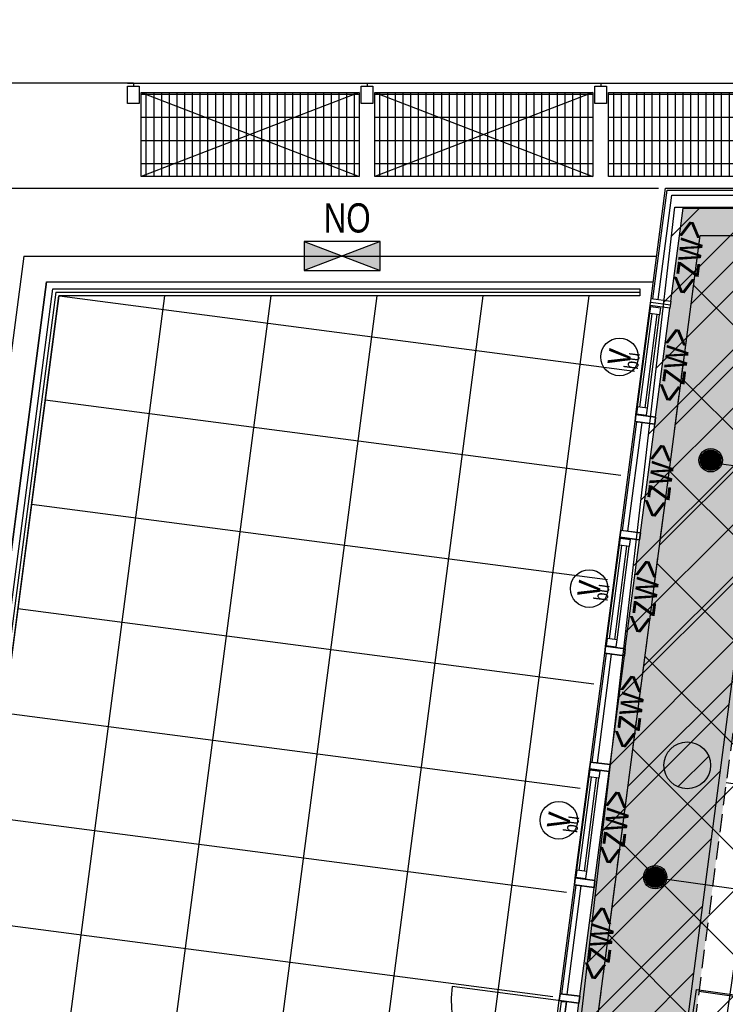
# Model space of a CAD drawing. Header units: millimetres. Extents: x -4107 to 114693, y -37499 to 54671.
# Tile 19 of 156: x 24248 to 30287, y 30285 to 38713. Entities that reach past the tile are written whole.
import ezdxf
from ezdxf.enums import TextEntityAlignment as Align

# ---------------------------------------------------------------- set-up
doc = ezdxf.new("R2010")
doc.units = ezdxf.units.MM
doc.header["$LTSCALE"] = 50
doc.linetypes.add('B0702', pattern=[4.6875, 3.125, -1.5625])
doc.linetypes.add('XREF_06_werkset$0$B0702', pattern=[4.6875, 3.125, -1.5625])
for name, color, linetype in [('FOK_ BRANDSLANGHASPELS', 2, 'Continuous'), ('FOK_08---_MAATVOERING', 2, 'Continuous'), ('FOK_82_LOS MEUBILAIR', 1, 'Continuous'), ('XREF_06_PLAFOND$0$AA00VV4-_SOLID252', 254, 'Continuous'), ('XREF_06_PLAFOND$0$AI45----_PLAFONDAFW', 2, 'Continuous'), ('XREF_06_Sprinkler installatie$0$WL$1----', 3, 'Continuous'), ('XREF_06_Sprinkler installatie$0$WL524---', 4, 'Continuous'), ('XREF_06_Sprinkler installatie$0$WL6516--', 4, 'Continuous'), ('XREF_06_werkset$0$AA23NH2-_STAAL', 242, 'Continuous'), ('XREF_06_werkset$0$AA28G---_PREFABBETON', 242, 'Continuous'), ('XREF_06_werkset$0$AA522H--_FEC_STAAL', 242, 'Continuous'), ('XREF_06_werkset$0$AI28XH2-_STAAL', 1, 'Continuous'), ('XREF_06_werkset$0$AI31----_BUITENKOZ', 242, 'Continuous'), ('XREF_06_werkset$0$AI31XH4-_ALUMINIUM', 242, 'Continuous'), ('XREF_06_werkset$0$AI32XI--_HOUT', 242, 'Continuous'), ('XREF_06_werkset$0$AI34MH--_METAAL', 242, 'Continuous'), ('XREF_06_werkset$0$AI34XH2-_STAAL', 242, 'Continuous'), ('XREF_06_werkset$0$AI35----_PLAFONDS', 242, 'Continuous'), ('XREF_06_werkset$0$AI43S---_TEGELS', 1, 'Continuous'), ('XREF_06_werkset$0$AI47----_DAKAFW', 1, 'Continuous'), ('XREF_06_werkset$0$AL$1A---_ALGEMEEN', 7, 'Continuous'), ('XREF_06_werkset$0$AL$8A---_ABT-HULP', 241, 'Continuous'), ('XREF_06_werkset$0$AL21RO0-_GLASPLAAT', 2, 'Continuous'), ('XREF_06_werkset$0$AL23NH2-_STAAL', 1, 'Continuous'), ('XREF_06_werkset$0$AL28G---_PREFABBETON', 4, 'Continuous'), ('XREF_06_werkset$0$AL28XH2-_STAAL', 4, 'Continuous'), ('XREF_06_werkset$0$AL31----_BUITENKOZ', 2, 'Continuous'), ('XREF_06_werkset$0$AL31XH4-_ALUMINIUM', 2, 'Continuous'), ('XREF_06_werkset$0$AL522H--_FEC_STAAL', 1, 'Continuous'), ('XREF_06_werkset$0$AT$1A---_ALGEMEEN', 7, 'Continuous'), ('XREF_06_werkset$0$AT$8A---_HULPLIJNEN', 241, 'Continuous'), ('XREF_06_werkset$0$AZ34MH--_METAAL', 2, 'Continuous')]:
    doc.layers.add(name, color=color, linetype=linetype)
doc.styles.add('XREF_06_Sprinkler installatie$0$Standard', font='txt')
doc.styles.add('XREF_06_werkset$0$00_100', font='ABTPR.SHX', dxfattribs={"width": 0.8, "height": 120})
doc.styles.add('XREF_06_werkset$0$02_100', font='B-GBP.SHX', dxfattribs={"width": 0.8, "height": 250})

# ---------------------------------------------------------------- blocks, each defined once
blk = doc.blocks.new('XREF_06_Sprinkler installatie$0$SP-KOP02')
at = {"color": 0, "linetype": 'Continuous'}
for p, q in [((-0.875, -0.023), (0.023, 0.875)), ((-0.847, -0.219), (0.219, 0.847)), ((-0.843, 0.233), (-0.233, 0.843)), ((-0.786, -0.383), (0.383, 0.786)), ((-0.702, -0.523), (0.523, 0.702)), ((-0.595, -0.641), (0.641, 0.595)), ((-0.469, -0.739), (0.739, 0.469)), ((-0.32, -0.815), (0.815, 0.32)), ((-0.144, -0.863), (0.863, 0.144)), ((0.072, -0.872), (0.872, -0.072)), ((0.381, -0.788), (0.788, -0.381))]:
    blk.add_line(p, q, dxfattribs=at)
at = {"color": 0, "linetype": 'Continuous', "const_width": 0.875}
blk.add_lwpolyline([(-0.438, 0, 1), (0.438, 0, 1)], format="xyb", close=True, dxfattribs=at)
at = {"color": 0, "linetype": 'Continuous'}
for radius in [1, 0.875]:
    blk.add_circle((0, 0), radius, dxfattribs=at)
at = {"color": 0, "linetype": 'Continuous', "style": 'XREF_06_Sprinkler installatie$0$Standard', "flags": 1}
for tag, p in [('SP_MATCODE', (2, 2)), ('SP_TEMP', (2, -3)), ('SP_DOORL', (2, -5)), ('SP_KFACT', (2, -7)), ('SP_SPRHK', (2, -9)), ('SP_KLEP', (2, -11))]:
    blk.add_attdef(tag, p, '', height=1, dxfattribs=at)
blk = doc.blocks.new('XREF_06_Sprinkler installatie')
at = {"layer": 'XREF_06_Sprinkler installatie$0$WL$1----'}
h = blk.add_hatch(dxfattribs=at)
h.set_pattern_fill('JIS_WOOD', color=256, scale=500, style=0)
h.set_pattern_definition([(45, (0, -36464.7), (-250, 250), [])])
h.paths.add_polyline_path([(30743.8, 36094.7), (95370.7, 36094.7), (86389.5, -27327.7), (59723.1, -18673.6), (68740.5, 7763.6), (69241.7, 10785.2), (68849, 13405.9), (67638.6, 16023.5), (65645.6, 18159.9), (63178.4, 19545.4), (60388.2, 20131.5), (28895, 21976)], flags=16)
h.paths.add_polyline_path([(29853.9, 37108.7), (96538.4, 37108.7), (87224.3, -28664.7), (58653.6, -19392.5), (68002.1, 8015.3), (68349.5, 9912.5), (68461.1, 10706.3), (68321.4, 11469.3), (68229.8, 12765.7), (68109.2, 13218.5), (67906.9, 13527.4), (67399.1, 14920.6), (67172.5, 15065.3), (66709.9, 15980.2), (66021.2, 16693), (65104.6, 17592.2), (63974.8, 18325.8), (62832.6, 18841.7), (59822.5, 19383.9), (28023.7, 21252.6)])
for points in [[(29853.9, 37108.7), (96538.4, 37108.7), (87224.3, -28664.7), (58653.6, -19392.5), (68002.1, 8015.3), (68349.5, 9912.5), (68461.1, 10706.3), (68321.4, 11469.3), (68229.8, 12765.7), (68109.2, 13218.5), (67906.9, 13527.4), (67399.1, 14920.6), (67172.5, 15065.3), (66709.9, 15980.2), (66021.2, 16693), (65104.6, 17592.2), (63974.8, 18325.8), (62832.6, 18841.7), (59822.5, 19383.9), (28023.7, 21252.6)], [(30743.8, 36094.7), (95370.7, 36094.7), (86389.5, -27327.7), (59723.1, -18673.6), (68740.5, 7763.6), (69241.7, 10785.2), (68849, 13405.9), (67638.6, 16023.5), (65645.6, 18159.9), (63178.4, 19545.4), (60388.2, 20131.5), (28895, 21976)]]:
    blk.add_lwpolyline(points, close=True, dxfattribs=at)
at = {"layer": 'XREF_06_Sprinkler installatie$0$WL524---'}
for p, q in [((30152.1, 34925.5), (33062.1, 34513.4)), ((29687.4, 31370.6), (34337.1, 30712.2))]:
    blk.add_line(p, q, dxfattribs=at)
at = {"layer": 'XREF_06_Sprinkler installatie$0$WL6516--', "xscale": 99.9999999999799, "yscale": 100, "zscale": 100, "rotation": 7.589429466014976}
for p in [(30161.6, 34941.7), (29686.7, 31373)]:
    blk.add_blockref('XREF_06_Sprinkler installatie$0$SP-KOP02', p, dxfattribs=at)
blk = doc.blocks.new('XREF_06_PLAFOND')
at = {"layer": 'XREF_06_PLAFOND$0$AA00VV4-_SOLID252'}
h = blk.add_hatch(color=256, dxfattribs=at)
edge = h.paths.add_edge_path()
edge.add_line((87220.1, -28652.8), (96531.3, 37099.7))
edge.add_line((96531.3, 37099.7), (29925.1, 37099.7))
edge.add_line((29925.1, 37099.7), (27765.5, 20607.3))
edge.add_line((27765.5, 20607.3), (31097.5, 20428.6))
edge.add_line((31097.5, 20428.6), (31103.1, 20519.4))
edge.add_line((31103.1, 20519.4), (31163, 20516.2))
edge.add_line((31163, 20516.2), (31182.2, 20829.6))
edge.add_line((31182.2, 20829.6), (60332.4, 19103.1))
edge.add_arc((59884.7, 10785.2), 8330, -18.83392, 86.91943, ccw=False)
edge.add_line((67768.7, 8096), (58457.3, -19218.5))
edge.add_line((58457.3, -19218.5), (58452.6, -19217))
edge.add_line((58452.6, -19217), (58423.3, -19307.3))
edge.add_line((58423.3, -19307.3), (87220.1, -28652.8))
edge = h.paths.add_edge_path(flags=16)
edge.add_arc((59884.7, 10785.2), 9330, 341.17597, 446.61048)
edge.add_line((60436.4, 20098.9), (31243.3, 21827.8))
edge.add_line((31243.3, 21827.8), (28955.1, 21950.5))
edge.add_line((28955.1, 21950.5), (30807, 36094.7))
edge.add_line((30807, 36094.7), (95373.9, 36094.7))
edge.add_line((95373.9, 36094.7), (86392.8, -27327.7))
edge.add_line((86392.8, -27327.7), (59702.3, -18665.8))
edge.add_line((59702.3, -18665.8), (68715.7, 7774.7))
at = {"layer": 'XREF_06_PLAFOND$0$AI45----_PLAFONDAFW'}
h = blk.add_hatch(dxfattribs=at)
h.set_pattern_fill('_USER,_O', color=256, scale=1800, pattern_type=0)
h.set_pattern_definition([(351.94, (60508.5, -17546.5), (252.38, 1782.22), [])])
edge = h.paths.add_edge_path(flags=16)
edge.add_arc((41622.2, 26897.4), 5449.9, 0, 180)
edge.add_arc((41622.2, 26897.4), 5449.9, 180, 360)
h.paths.add_polyline_path([(49833.5, 30277.3), (51633.5, 30277.3), (51633.5, 27677.3), (49833.5, 27677.3)], flags=16)
edge = h.paths.add_edge_path(flags=16)
edge.add_arc((86127.3, 26613.5), 3800, 0, 180)
edge.add_arc((86127.3, 26613.5), 3800, 180, 360)
edge = h.paths.add_edge_path(flags=16)
edge.add_arc((74998.8, -10766.8), 5450, 0, 180)
edge.add_arc((74998.8, -10766.8), 5450, 180, 360)
edge = h.paths.add_edge_path()
edge.add_arc((59888.1, 10791.1), 9323.9, 341.24236, 446.62909)
edge.add_line((60436.4, 20098.9), (31243.3, 21827.8))
edge.add_line((31243.3, 21827.8), (28955.1, 21950.5))
edge.add_line((28955.1, 21950.5), (30807, 36094.7))
edge.add_line((30807, 36094.7), (95373.9, 36094.7))
edge.add_line((95373.9, 36094.7), (86392.8, -27327.7))
edge.add_line((86392.8, -27327.7), (59702.3, -18665.8))
edge.add_line((59702.3, -18665.8), (68716.8, 7792.9))
h = blk.add_hatch(dxfattribs=at)
h.set_pattern_fill('_USER,_O', color=256, scale=600, angle=90, pattern_type=0)
h.set_pattern_definition([(81.94, (95317.84, 35698.9), (-594.073, 84.126), [])])
edge = h.paths.add_edge_path(flags=16)
edge.add_arc((86127.3, 26613.5), 3800, 0, 360)
edge = h.paths.add_edge_path(flags=16)
edge.add_arc((74998.8, -10766.8), 5450, 0, 360)
edge = h.paths.add_edge_path(flags=16)
edge.add_arc((41622.2, 26897.4), 5449.9, 0, 360)
h.paths.add_polyline_path([(49933.5, 30177.3), (51533.5, 30177.3), (51533.5, 27777.3), (49933.5, 27777.3)], flags=16)
edge = h.paths.add_edge_path()
edge.add_arc((59888.1, 10791.1), 9323.9, 341.24236, 446.62909)
edge.add_line((60436.4, 20098.9), (31243.3, 21827.8))
edge.add_line((31243.3, 21827.8), (28955.1, 21950.5))
edge.add_line((28955.1, 21950.5), (30807, 36094.7))
edge.add_line((30807, 36094.7), (95373.9, 36094.7))
edge.add_line((95373.9, 36094.7), (86392.8, -27327.7))
edge.add_line((86392.8, -27327.7), (59702.3, -18665.8))
edge.add_line((59702.3, -18665.8), (68716.8, 7792.9))
blk = doc.blocks.new('XREF_06_werkset$0$V-H-28X00B_09145B1')
at = {"layer": 'XREF_06_werkset$0$AA28G---_PREFABBETON'}
blk.add_hatch(color=254, dxfattribs=at).paths.add_polyline_path([(30161.1, 32330.3, 0.57735), (29861.1, 32503.5, 0.57735), (29861.1, 32157.1, 0.57735)])
h = blk.add_hatch(dxfattribs=at)
h.set_pattern_fill('KALKZST', color=1, scale=880, style=0)
h.set_pattern_definition([(45, (57.55, -18.7), (-390.278, 390.278), [])])
h.paths.add_polyline_path([(30161.1, 32330.3, 0.57735), (29861.1, 32503.5, 0.57735), (29861.1, 32157.1, 0.57735)])
at = {"layer": 'XREF_06_werkset$0$AL28G---_PREFABBETON'}
blk.add_circle((29961.1, 32330.3), 200, dxfattribs=at)
blk = doc.blocks.new('XREF_06_werkset$0$V-H-522001_B09145W02')
at = {"layer": 'XREF_06_werkset$0$AA522H--_FEC_STAAL'}
for points in [[(325, 125), (0, 250), (0, 0)], [(325, 125), (650, 250), (650, 0)]]:
    blk.add_hatch(color=256, dxfattribs=at).paths.add_polyline_path(points)
at = {"layer": 'XREF_06_werkset$0$AL522H--_FEC_STAAL'}
for points in [[(650, 250), (0, 0)], [(0, 250), (650, 0)]]:
    blk.add_lwpolyline(points, dxfattribs=at)
blk.add_lwpolyline([(0, 0), (650, 0), (650, 250), (0, 250)], close=True, dxfattribs=at)
at = {"layer": 'XREF_06_werkset$0$AT$1A---_ALGEMEEN', "color": 7, "style": 'XREF_06_werkset$0$02_100', "width": 0.8}
blk.add_text('NO', height=250, rotation=360, dxfattribs=at).set_placement((166.3, 326.2))
blk = doc.blocks.new('*U990')
at = {"layer": 'XREF_06_werkset$0$AI34MH--_METAAL'}
blk.add_lwpolyline([(24530.6, 36409.7), (29555.4, 36409.7), (29555.4, 36349.7), (24583.2, 36349.7), (22656, 21631), (27608.6, 21366.3), (27605.4, 21306.3), (22588, 21574.6), (24530.6, 36409.7)], dxfattribs=at)
at = {"layer": 'XREF_06_werkset$0$AZ34MH--_METAAL'}
for points in [[(24556.9, 36379.7), (22622, 21602.8)], [(24556.9, 36379.7), (29555.4, 36379.7)]]:
    blk.add_lwpolyline(points, dxfattribs=at)
blk = doc.blocks.new('XREF_06_werkset$0$281KOF8D')
blk.add_lwpolyline([(-50, -75), (50, -75), (50, 75), (-50, 75)], close=True)
blk = doc.blocks.new('XREF_06_werkset$0$V-H-00-01ZX_09145B1')
at = {"layer": 'XREF_06_werkset$0$AA23NH2-_STAAL', "color": 13}
for p, q in [((67, 805.2), (1933, 805.2)), ((107.9, 820), (107.9, 100)), ((173.9, 820), (173.9, 100)), ((239.9, 820), (239.9, 100)), ((305.9, 820), (305.9, 100)), ((371.9, 820), (371.9, 100)), ((437.9, 820), (437.9, 100)), ((503.9, 820), (503.9, 100)), ((569.9, 820), (569.9, 100)), ((635.9, 820), (635.9, 100)), ((701.9, 820), (701.9, 100)), ((767.9, 820), (767.9, 100)), ((833.9, 820), (833.9, 100)), ((899.9, 820), (899.9, 100)), ((965.9, 820), (965.9, 100)), ((1031.9, 820), (1031.9, 100)), ((1097.9, 820), (1097.9, 100)), ((1163.9, 820), (1163.9, 100)), ((1229.9, 820), (1229.9, 100)), ((1295.9, 820), (1295.9, 100)), ((1361.9, 820), (1361.9, 100)), ((1427.9, 820), (1427.9, 100)), ((1493.9, 820), (1493.9, 100)), ((1559.9, 820), (1559.9, 100)), ((1625.9, 820), (1625.9, 100)), ((1691.9, 820), (1691.9, 100)), ((1757.9, 820), (1757.9, 100)), ((1823.9, 820), (1823.9, 100)), ((1889.9, 820), (1889.9, 100)), ((67, 607.2), (1933, 607.2)), ((67, 409.2), (1933, 409.2)), ((67, 211.2), (1933, 211.2))]:
    blk.add_line(p, q, dxfattribs=at)
at = {"layer": 'XREF_06_werkset$0$AI28XH2-_STAAL'}
for p, q in [((-50, 901), (50, 901)), ((1950, 901), (2050, 901))]:
    blk.add_line(p, q, dxfattribs=at)
at = {"layer": 'XREF_06_werkset$0$AL21RO0-_GLASPLAAT', "color": 3}
blk.add_lwpolyline([(0, 900), (2000, 900)], dxfattribs=at)
at = {"layer": 'XREF_06_werkset$0$AL23NH2-_STAAL'}
blk.add_lwpolyline([(1933, 100), (67, 100), (67, 820), (67, 820), (67, 820), (1933, 820), (1933, 100), (1933, 100)], close=True, dxfattribs=at)
at = {"layer": 'XREF_06_werkset$0$AL28XH2-_STAAL'}
for p, q in [((0, 901), (0, 875)), ((2000, 901), (2000, 875))]:
    blk.add_line(p, q, dxfattribs=at)
at = {"layer": 'XREF_06_werkset$0$AL28XH2-_STAAL', "xscale": -1}
for p in [(0, 800), (2000, 800)]:
    blk.add_blockref('XREF_06_werkset$0$281KOF8D', p, dxfattribs=at)
blk = doc.blocks.new('XREF_06_werkset$0$V-H-00-007S_B09145W02')
at = {"layer": 'XREF_06_werkset$0$AT$1A---_ALGEMEEN', "color": 7, "style": 'XREF_06_werkset$0$02_100', "width": 0.8}
blk.add_text('<zw>', height=250, dxfattribs=at).set_placement((0, -13.2), align=Align.CENTER)
blk = doc.blocks.new('XREF_06_werkset$0$V-K-39-003Y_B09145W02')
at = {"color": 0, "linetype": 'ByBlock'}
blk.add_lwpolyline([(-60, -9), (-60, 161), (0, 161), (0, -9)], close=True, dxfattribs=at)
blk = doc.blocks.new('XREF_06_werkset$0$V-K-39-003_B09145W02')
at = {"color": 0, "linetype": 'ByBlock'}
blk.add_lwpolyline([(60, -9), (60, 161), (0, 161), (0, -9)], close=True, dxfattribs=at)
blk = doc.blocks.new('XREF_06_werkset$0$V-H-31-013_09145B1')
at = {"layer": 'XREF_06_werkset$0$AI31----_BUITENKOZ'}
for p, q in [((60, 80.5), (1000, 80.5)), ((60, -89.5), (1000, -89.5))]:
    blk.add_line(p, q, dxfattribs=at)
blk.add_lwpolyline([(1000, 65.5), (1000, 1005.5, 0.41421), (60, 65.5)], format="xyb", dxfattribs=at)
at = {"layer": 'XREF_06_werkset$0$AL$1A---_ALGEMEEN'}
blk.add_circle((509.4, 475.4), 161, dxfattribs=at)
at = {"layer": 'XREF_06_werkset$0$AL31----_BUITENKOZ'}
blk.add_line((60, 15.5), (1000, 15.5), dxfattribs=at)
blk.add_lwpolyline([(64, 60.5), (996, 60.5), (998, 20.5), (62, 20.5)], close=True, dxfattribs=at)
for name, p in [('XREF_06_werkset$0$V-K-39-003_B09145W02', (0, -80.5)), ('XREF_06_werkset$0$V-K-39-003Y_B09145W02', (1060, -80.5))]:
    blk.add_blockref(name, p, dxfattribs=at)
at = {"layer": 'XREF_06_werkset$0$AT$1A---_ALGEMEEN', "color": 7, "style": 'XREF_06_werkset$0$02_100', "width": 0.8}
blk.add_text('A', height=250, dxfattribs=at).set_placement((509.4, 480.3), align=Align.MIDDLE_CENTER)
at = {"layer": 'XREF_06_werkset$0$AT$8A---_HULPLIJNEN', "color": 1, "style": 'XREF_06_werkset$0$00_100', "width": 0.8}
blk.add_text('bu', height=120, dxfattribs=at).set_placement((440.1, 113.8))
blk = doc.blocks.new('XREF_06_werkset$0$V-H-31-00K_B09145W02')
at = {"layer": 'XREF_06_werkset$0$AI31----_BUITENKOZ'}
for p, q in [((60, 80.5), (1000, 80.5)), ((60, -89.5), (1000, -89.5))]:
    blk.add_line(p, q, dxfattribs=at)
at = {"layer": 'XREF_06_werkset$0$AL31----_BUITENKOZ'}
for p, q in [((60, 65.5), (1000, 65.5)), ((60, 20.5), (1000, 20.5))]:
    blk.add_line(p, q, dxfattribs=at)
for name, p in [('XREF_06_werkset$0$V-K-39-003_B09145W02', (0, -80.5)), ('XREF_06_werkset$0$V-K-39-003Y_B09145W02', (1060, -80.5))]:
    blk.add_blockref(name, p, dxfattribs=at)
blk = doc.blocks.new('XREF_06_werkset$0$V-K-39-005Y_B09145W02')
at = {"color": 0}
blk.add_lwpolyline([(-67, 0), (-67, 85), (0, 85), (0, 0)], close=True, dxfattribs=at)
blk = doc.blocks.new('XREF_06_werkset$0$V-K-39-005_B09145W02')
at = {"color": 0}
blk.add_lwpolyline([(67, 0), (67, 85), (0, 85), (0, 0)], close=True, dxfattribs=at)
blk = doc.blocks.new('XREF_06_werkset$0$V-H-31-00J_B09145W02')
at = {"layer": 'XREF_06_werkset$0$AI31XH4-_ALUMINIUM'}
for p, q in [((60, 80.5), (1000, 80.5)), ((127, 75.5), (933, 75.5)), ((127, -9.5), (933, -9.5)), ((60, -89.5), (1000, -89.5))]:
    blk.add_line(p, q, dxfattribs=at)
at = {"layer": 'XREF_06_werkset$0$AL$1A---_ALGEMEEN'}
blk.add_circle((530, 284), 161, dxfattribs=at)
at = {"layer": 'XREF_06_werkset$0$AL31XH4-_ALUMINIUM'}
for p, q in [((127, 55.5), (933, 55.5)), ((127, 10.5), (933, 10.5))]:
    blk.add_line(p, q, dxfattribs=at)
for name, p in [('XREF_06_werkset$0$V-K-39-003_B09145W02', (0, -80.5)), ('XREF_06_werkset$0$V-K-39-003Y_B09145W02', (1060, -80.5))]:
    blk.add_blockref(name, p, dxfattribs=at)
at = {"layer": 'XREF_06_werkset$0$AL31XH4-_ALUMINIUM', "xscale": 0.8955223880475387}
for name, p in [('XREF_06_werkset$0$V-K-39-005_B09145W02', (67, -9.5)), ('XREF_06_werkset$0$V-K-39-005Y_B09145W02', (993, -9.5))]:
    blk.add_blockref(name, p, dxfattribs=at)
at = {"layer": 'XREF_06_werkset$0$AT$1A---_ALGEMEEN', "color": 7, "style": 'XREF_06_werkset$0$02_100', "width": 0.8}
blk.add_text('v', height=250, dxfattribs=at).set_placement((530, 312.8), align=Align.MIDDLE_CENTER)
at = {"layer": 'XREF_06_werkset$0$AT$8A---_HULPLIJNEN', "color": 1, "style": 'XREF_06_werkset$0$00_100', "width": 0.8}
blk.add_text('bu', height=120, dxfattribs=at).set_placement((440.1, 113.8))
blk = doc.blocks.new('XREF_06_werkset')
at = {"layer": 'XREF_06_werkset$0$AI43S---_TEGELS'}
h = blk.add_hatch(dxfattribs=at)
h.set_pattern_fill('ANSI37', color=252, scale=7200, angle=37.54, style=0)
h.set_pattern_definition([(82.54, (24583.25, 36349.7), (-892.38, 116.85), []), (172.54, (24583.25, 36349.7), (-116.85, -892.38), [])])
h.paths.add_polyline_path([(24583.2, 36349.7), (22656, 21631), (27633.1, 21364.1), (29595.4, 36349.7)])
at = {"layer": 'XREF_06_werkset$0$AI31----_BUITENKOZ'}
for points in [[(29652.1, 36324.7), (29775.9, 37269.7), (31190.9, 37269.7)], [(29820.7, 36302.7), (29925.1, 37099.7), (31190.9, 37099.7)]]:
    blk.add_lwpolyline(points, dxfattribs=at)
at = {"layer": 'XREF_06_werkset$0$AI32XI--_HOUT'}
for p, q in [((28026.6, 21249.2), (30071.3, 36864.7)), ((30071.3, 36864.7), (96260.2, 36864.3))]:
    blk.add_line(p, q, dxfattribs=at)
at = {"layer": 'XREF_06_werkset$0$AI34XH2-_STAAL'}
for points in [[(25287.9, 38089.7), (27153.9, 37369.7)], [(27153.9, 38089.7), (25287.9, 37369.7)], [(27287.9, 38089.7), (29153.9, 37369.7)], [(29153.9, 38089.7), (27287.9, 37369.7)]]:
    blk.add_lwpolyline(points, dxfattribs=at)
at = {"layer": 'XREF_06_werkset$0$AI35----_PLAFONDS', "linetype": 'XREF_06_werkset$0$B0702'}
blk.add_lwpolyline([(68715.7, 7774.7), (59702.3, -18665.8), (86392.8, -27327.7), (95373.9, 36094.7), (30807, 36094.7), (28955, 21950.5), (31243.3, 21827.8), (60436.4, 20098.9, -0.495504)], format="xyb", close=True, dxfattribs=at)
at = {"layer": 'XREF_06_werkset$0$AI47----_DAKAFW'}
for p, q in [((23775.9, 37269.7), (29715.9, 37269.7)), ((24284.9, 36689.7), (29699.9, 36689.7))]:
    blk.add_line(p, q, dxfattribs=at)
for points in [[(24284.9, 36689.7), (22271.3, 21312.5), (27648.6, 21024.1)], [(24477.9, 36469.7), (22520.1, 21518.1), (27677.2, 21242.4)], [(22722.5, 23063.2), (24477.9, 36469.7), (29671.1, 36469.7)]]:
    blk.add_lwpolyline(points, dxfattribs=at)
at = {"layer": 'XREF_06_werkset$0$AL$8A---_ABT-HULP'}
blk.add_line((29648.2, 36295), (29816.8, 36272.9), dxfattribs=at)
at = {"layer": 'XREF_06_werkset$0$AL21RO0-_GLASPLAAT', "color": 3}
blk.add_line((25220.9, 38169.7), (24179.1, 38169.7), dxfattribs=at)
at = {"layer": 'XREF_06_werkset$0$AL31----_BUITENKOZ'}
for points in [[(29667, 36322.8), (29789, 37254.7), (31190.9, 37254.7)], [(29711.6, 36316.9), (29828.5, 37209.7), (31190.9, 37209.7)]]:
    blk.add_lwpolyline(points, dxfattribs=at)
for name, p in [('XREF_06_werkset$0$V-H-00-01ZX_09145B1', (25220.9, 37269.7)), ('XREF_06_werkset$0$V-H-00-01ZX_09145B1', (27220.9, 37269.7)), ('XREF_06_werkset$0$V-H-00-01ZX_09145B1', (29220.9, 37269.7)), ('XREF_06_werkset$0$V-H-522001_B09145W02', (26684, 36564.7)), ('XREF_06_werkset$0$V-H-28X00B_09145B1', (0, 0)), ('*U990', (0, 0))]:
    blk.add_blockref(name, p)
for name, p, rotation in [('XREF_06_werkset$0$V-H-00-007S_B09145W02', (30064.5, 36664), 82.73999999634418), ('XREF_06_werkset$0$V-H-31-00J_B09145W02', (29594.3, 35263.3), 82.539999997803), ('XREF_06_werkset$0$V-H-00-007S_B09145W02', (29944, 35743.9), 82.73999999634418), ('XREF_06_werkset$0$V-H-31-00K_B09145W02', (29464.5, 34271.7), 82.539999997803), ('XREF_06_werkset$0$V-H-00-007S_B09145W02', (29815.8, 34752.1), 82.73999999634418), ('XREF_06_werkset$0$V-H-31-00J_B09145W02', (29334.7, 33280.2), 82.539999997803), ('XREF_06_werkset$0$V-H-00-007S_B09145W02', (29687.5, 33760.4), 82.73999999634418), ('XREF_06_werkset$0$V-H-31-00K_B09145W02', (29204.8, 32288.7), 82.539999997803), ('XREF_06_werkset$0$V-H-00-007S_B09145W02', (29560.3, 32776.6), 82.73999999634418), ('XREF_06_werkset$0$V-H-31-00J_B09145W02', (29075, 31297.1), 82.539999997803), ('XREF_06_werkset$0$V-H-00-007S_B09145W02', (29432, 31784.9), 82.73999999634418), ('XREF_06_werkset$0$V-H-31-00K_B09145W02', (28945.2, 30305.6), 82.539999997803), ('XREF_06_werkset$0$V-H-00-007S_B09145W02', (29303.8, 30793.2), 82.73999999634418), ('XREF_06_werkset$0$V-H-31-013_09145B1', (28815.3, 29314), 82.539999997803)]:
    blk.add_blockref(name, p, dxfattribs=dict(rotation=rotation))
blk = doc.blocks.new('WP 1600-800')
at = {"linetype": 'Continuous'}
for p, q in [((701.5, 1636.1), (940, 1636.1)), ((569, 1600.1), (595.5, 1600.1)), ((569, 1600.1), (569, 1149.6)), ((648.5, 1600.1), (675, 1600.1)), ((648.5, 1600.1), (648.5, 1149.6)), ((940, 1564.1), (701.5, 1564.1)), ((966.5, 1600.1), (1022, 1600.1)), ((648.5, 1427.8), (620.3, 1427.8)), ((620.9, 1321.8), (648.5, 1321.8)), ((701.5, 1185.6), (940, 1185.6)), ((569, 1149.6), (595.5, 1149.6)), ((648.5, 1149.6), (675, 1149.6)), ((935.6, 1113), (697.1, 1113)), ((966.5, 1149.6), (1022, 1149.6))]:
    blk.add_line(p, q, dxfattribs=at)
blk.add_lwpolyline([(1133.9, 2274.8), (1933.9, 2274.8), (1933.9, 474.8), (1133.9, 474.8)], close=True)
for centre, radius, start, end in [((712.7, 1600.1), 37.7, 107.28561, 252.71439), ((928.8, 1600.1), 37.7, 287.28561, 72.71439), ((-348.6, 1374.8), 970.6, 346.5803, 13.4197), ((77.9, 1374.8), 970.6, 346.5803, 13.4197), ((710.9, 1148.6), 38.2, 104.35438, 248.70731), ((926.1, 1150), 38.2, 284.35438, 68.70731)]:
    blk.add_arc(centre, radius, start, end, dxfattribs=at)
blk = doc.blocks.new('A$C4D8164B4')
at = {"layer": 'FOK_ BRANDSLANGHASPELS', "color": 2}
blk.add_circle((20000, 20000), 20000, dxfattribs=at)

msp = doc.modelspace()

# ---------------------------------------------------------------- hatches: boundary and pattern name
at = {"layer": 'FOK_08---_MAATVOERING'}
h = msp.add_hatch(dxfattribs=at)
h.set_pattern_fill('ANSI37', color=254, scale=200, style=0)
h.paths.add_polyline_path([(35720.9, 20811), (28026.6, 21249.2), (30071.3, 36864.7), (35720.9, 36864.6)])

# ---------------------------------------------------------------- linework, layer by layer
at = {"layer": 'FOK_08---_MAATVOERING', "color": 13, "linetype": 'B0702', "ltscale": 2}
msp.add_lwpolyline([(35720.9, 20811), (28026.6, 21249.2), (30071.3, 36864.7), (35720.9, 36864.6)], close=True, dxfattribs=at)

# ---------------------------------------------------------------- block references
for name in ['XREF_06_werkset', 'XREF_06_PLAFOND', 'XREF_06_PLAFOND', 'XREF_06_Sprinkler installatie', 'XREF_06_Sprinkler installatie']:
    msp.add_blockref(name, (0, 0))
at = {"layer": 'FOK_ BRANDSLANGHASPELS', "color": 5}
msp.add_blockref('A$C4D8164B4', (17554.1, 14671.5), dxfattribs=at)
at = {"layer": 'FOK_82_LOS MEUBILAIR', "rotation": 261.9399999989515}
msp.add_blockref('WP 1600-800', (29728.5, 31601.1), dxfattribs=at)

doc.saveas('drawing.dxf')
